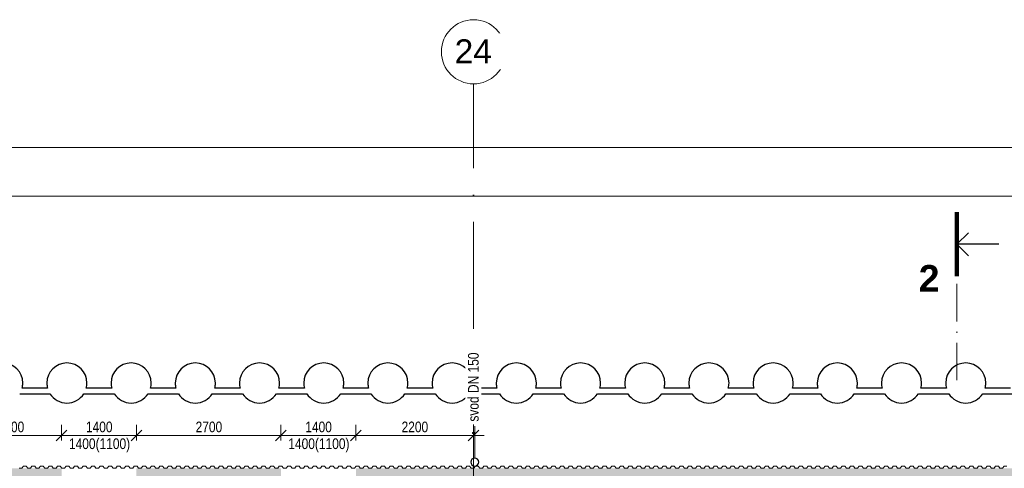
# Model space of a CAD drawing. Header units: millimetres. Extents: x 198345 to 441227, y -23587 to 80066.
# Tile 21 of 79: x 257157 to 275561, y 70535 to 78925. Entities that reach past the tile are written whole.
import ezdxf

# ---------------------------------------------------------------- set-up
doc = ezdxf.new("R2010")
doc.units = ezdxf.units.MM
for name, pattern in [('IMPORT-HP_01_CER_B', [800, 500, -100, 100, -100]), ('Čerchovaná 20mm', [3000, 2000, -500, 0, -500]), ('Čerchovaná řez', [1100, 700, -200, 0, -200])]:
    doc.linetypes.add(name, pattern=pattern)
for name, color, linetype, lineweight in [('CA_IMPORTY18', 8, 'Continuous', 9), ('CA_KOTY', 3, 'Continuous', 9), ('CA_KOTY-100', 3, 'Continuous', 9), ('CA_OSY', 5, 'Continuous', 9), ('CA_POHHRA18', 9, 'Continuous', 9), ('CA_REZY', 1, 'Continuous', 25), ('CA_REZYZNACKY', 1, 'Continuous', 9), ('CA_SRAFY', 9, 'Continuous', 25), ('CA_TEXT35', 62, 'Continuous', 9), ('CA_ZAKLADY5', 1, 'Continuous', 25), ('Popisky sloupů', 250, 'Continuous', 9)]:
    doc.layers.add(name, color=color, linetype=linetype, lineweight=lineweight)
doc.styles.add('Arial', font='arial.ttf', dxfattribs={"height": 10})
doc.styles.add('Arial_2', font='arial.ttf', dxfattribs={"height": 450})
doc.styles.add('Arial_4', font='arial.ttf', dxfattribs={"width": 0.8, "height": 200})
doc.styles.add('Arial_5', font='arial.ttf', dxfattribs={"width": 0.8, "height": 2})
doc.styles.add('Arial_B', font='arialbd.ttf', dxfattribs={"height": 500})
doc.dimstyles.new('CS_Průběžná_-_2_0_mm__stavařská_čárka__výška_otvoru_MASKA_OFF', dxfattribs={"dimscale": 304.8, "dimtxt": 204.05188, "dimasz": 0.656168, "dimexe": 0.656168, "dimexo": 1.64042, "dimgap": 0, "dimtad": 1, "dimdec": 0, "dimrnd": 5, "dimzin": 0, "dimdsep": 46, "dimtxsty": 'Arial_4', "dimblk1": 'OBLIQUE', "dimblk2": 'OBLIQUE', "dimsah": 1, "dimcen": 0.09, "dimdle": 0.656168, "dimazin": 0, "dimtfac": 1, "dimtdec": 4, "dimtix": 1, "dimtmove": 0, "dimatfit": 3, "dimfxl": 1, "dimtvp": 1, "dimtolj": 1, "dimtzin": 0, "dimarcsym": 2})
doc.dimstyles.new('HP_Přímá_-_2_mm_Ariel_1-100', dxfattribs={"dimscale": 304.8, "dimtxt": 204.05188, "dimasz": 0.656168, "dimexe": 0.328084, "dimexo": 0.0625, "dimgap": 0.164042, "dimtad": 1, "dimdec": 0, "dimzin": 0, "dimdsep": 46, "dimtxsty": 'Arial_4', "dimblk1": 'OBLIQUE', "dimblk2": 'OBLIQUE', "dimsah": 1, "dimcen": 0.09, "dimazin": 0, "dimtfac": 1, "dimtdec": 4, "dimtix": 1, "dimtmove": 0, "dimatfit": 3, "dimfxl": 0.984252, "dimfxlon": 1, "dimtvp": 1, "dimtolj": 1, "dimtzin": 0, "dimarcsym": 2})

# ---------------------------------------------------------------- blocks, each defined once
blk = doc.blocks.new('ocelová kce final - 11542_003_OK-HALA_TaO-2_ET_AciS_2025-05-29_upr_dwg-2597525-PŮDORYS 1_NP -vestavek V9')
at = {"layer": 'CA_IMPORTY18', "color": 57}
for p, q in [((265651, 71202), (265629, 71202)), ((265629, 71188), (265651, 71188))]:
    blk.add_line(p, q, dxfattribs=at)
at = {"layer": 'CA_IMPORTY18', "color": 57, "linetype": 'IMPORT-HP_01_CER_B'}
for p, q in [((265640, 70722), (265640, 71185)), ((265640, 70535), (265640, 70581))]:
    blk.add_line(p, q, dxfattribs=at)
at = {"layer": 'CA_IMPORTY18', "color": 57}
for centre, start, end in [((265629, 71195), 90, 270), ((265651, 71195), 270, 90)]:
    blk.add_arc(centre, 7.5, start, end, dxfattribs=at)
at = {"layer": 'CA_IMPORTY18', "color": 7, "linetype": 'IMPORT-HP_01_CER_B', "insert": (265632, 71201), "char_height": 10, "width": 18.61, "attachment_point": 1, "line_spacing_factor": 0.941778, "style": 'Arial'}
blk.add_mtext('24', dxfattribs=at)
blk = doc.blocks.new('ocelová kce final - ocelová kce final-2597615-PŮDORYS 1_NP -vestavek V9')
blk.add_blockref('ocelová kce final - 11542_003_OK-HALA_TaO-2_ET_AciS_2025-05-29_upr_dwg-2597525-PŮDORYS 1_NP -vestavek V9', (0, 0))
blk = doc.blocks.new('Opakovaný detail - 40-V4-PŮDORYS 1_NP -vestavek V9')
at = {"layer": 'CA_POHHRA18'}
for p, q in [((-30766, 211), (-30715, 211)), ((-30715, 211), (-30686, 250)), ((-30686, 250), (-30661, 250)), ((-30661, 250), (-30636, 250)), ((-30636, 250), (-30607, 211)), ((-30607, 211), (-30556, 211)), ((-30556, 211), (-30527, 250)), ((-30527, 250), (-30501, 250)), ((-30502, 250), (-30476, 250)), ((-30476, 250), (-30447, 211)), ((-30447, 211), (-30396, 211)), ((-30396, 211), (-30367, 250)), ((-30367, 250), (-30342, 250)), ((-30342, 250), (-30317, 250)), ((-30317, 250), (-30288, 211)), ((-30288, 211), (-30237, 211)), ((-30237, 211), (-30208, 250)), ((-30208, 250), (-30182, 250)), ((-30183, 250), (-30157, 250)), ((-30157, 250), (-30128, 211)), ((-30128, 211), (-30077, 211)), ((-30077, 211), (-30048, 250)), ((-30048, 250), (-30023, 250)), ((-30024, 250), (-29998, 250)), ((-29998, 250), (-29969, 211)), ((-29969, 211), (-29918, 211)), ((-29918, 211), (-29889, 250)), ((-29889, 250), (-29864, 250)), ((-29864, 250), (-29839, 250)), ((-29839, 250), (-29810, 211)), ((-29810, 211), (-29759, 211)), ((-29759, 211), (-29730, 250)), ((-29730, 250), (-29704, 250)), ((-29705, 250), (-29679, 250)), ((-29679, 250), (-29650, 211)), ((-29650, 211), (-29599, 211)), ((-29599, 211), (-29570, 250)), ((-29570, 250), (-29545, 250)), ((-29545, 250), (-29520, 250)), ((-29520, 250), (-29491, 211)), ((-29491, 211), (-29440, 211)), ((-29440, 211), (-29411, 250)), ((-29411, 250), (-29385, 250)), ((-29386, 250), (-29360, 250)), ((-29360, 250), (-29331, 211)), ((-29331, 211), (-29280, 211)), ((-29280, 211), (-29251, 250)), ((-29251, 250), (-29226, 250)), ((-29227, 250), (-29201, 250)), ((-29201, 250), (-29172, 211)), ((-29172, 211), (-29121, 211)), ((-29121, 211), (-29092, 250)), ((-29092, 250), (-29067, 250)), ((-29067, 250), (-29042, 250)), ((-29042, 250), (-29013, 211)), ((-29013, 211), (-28962, 211)), ((-28962, 211), (-28933, 250)), ((-28933, 250), (-28907, 250)), ((-28908, 250), (-28882, 250)), ((-28882, 250), (-28853, 211)), ((-28853, 211), (-28802, 211)), ((-28802, 211), (-28773, 250)), ((-28773, 250), (-28748, 250)), ((-28748, 250), (-28723, 250)), ((-28723, 250), (-28694, 211)), ((-28694, 211), (-28643, 211)), ((-28643, 211), (-28614, 250)), ((-28614, 250), (-28588, 250)), ((-28589, 250), (-28564, 250)), ((-28564, 250), (-28535, 211)), ((-28535, 211), (-28484, 211)), ((-28484, 211), (-28455, 250)), ((-28455, 250), (-28429, 250)), ((-28430, 250), (-28404, 250)), ((-28404, 250), (-28375, 211)), ((-28375, 211), (-28324, 211)), ((-28324, 211), (-28295, 250)), ((-28295, 250), (-28270, 250)), ((-28270, 250), (-28245, 250)), ((-28245, 250), (-28216, 211)), ((-28216, 211), (-28165, 211)), ((-28165, 211), (-28136, 250)), ((-28136, 250), (-28110, 250)), ((-28111, 250), (-28085, 250)), ((-28085, 250), (-28056, 211)), ((-28056, 211), (-28005, 211)), ((-28005, 211), (-27976, 250)), ((-27976, 250), (-27951, 250)), ((-27951, 250), (-27926, 250)), ((-27926, 250), (-27897, 211)), ((-27897, 211), (-27846, 211)), ((-27846, 211), (-27817, 250)), ((-27817, 250), (-27791, 250)), ((-27792, 250), (-27767, 250)), ((-27767, 250), (-27738, 211)), ((-27738, 211), (-27687, 211)), ((-27687, 211), (-27658, 250)), ((-27658, 250), (-27632, 250)), ((-27633, 250), (-27607, 250)), ((-27607, 250), (-27578, 211)), ((-27578, 211), (-27527, 211)), ((-27527, 211), (-27498, 250)), ((-27498, 250), (-27473, 250)), ((-27473, 250), (-27448, 250)), ((-27448, 250), (-27419, 211)), ((-27419, 211), (-27368, 211)), ((-27368, 211), (-27339, 250)), ((-27339, 250), (-27313, 250)), ((-27314, 250), (-27288, 250)), ((-27288, 250), (-27259, 211)), ((-27259, 211), (-27208, 211)), ((-27208, 211), (-27179, 250)), ((-27179, 250), (-27154, 250)), ((-27154, 250), (-27129, 250)), ((-27129, 250), (-27100, 211)), ((-27100, 211), (-27049, 211)), ((-27049, 211), (-27020, 250)), ((-27020, 250), (-26994, 250)), ((-26995, 250), (-26970, 250)), ((-26970, 250), (-26941, 211)), ((-26941, 211), (-26890, 211)), ((-26890, 211), (-26861, 250)), ((-26861, 250), (-26835, 250)), ((-26836, 250), (-26810, 250)), ((-26810, 250), (-26781, 211)), ((-26781, 211), (-26730, 211)), ((-26730, 211), (-26701, 250)), ((-26701, 250), (-26676, 250)), ((-26676, 250), (-26651, 250)), ((-26651, 250), (-26622, 211)), ((-26622, 211), (-26571, 211)), ((-26571, 211), (-26542, 250)), ((-26542, 250), (-26516, 250)), ((-26517, 250), (-26491, 250)), ((-26491, 250), (-26462, 211)), ((-26462, 211), (-26411, 211)), ((-26411, 211), (-26382, 250)), ((-26382, 250), (-26357, 250)), ((-26357, 250), (-26332, 250)), ((-26332, 250), (-26303, 211)), ((-26303, 211), (-26252, 211)), ((-26252, 211), (-26223, 250)), ((-26223, 250), (-26197, 250)), ((-26198, 250), (-26173, 250)), ((-26173, 250), (-26144, 211)), ((-26144, 211), (-26093, 211)), ((-26093, 211), (-26064, 250)), ((-26064, 250), (-26038, 250)), ((-26039, 250), (-26013, 250)), ((-26013, 250), (-25984, 211)), ((-25984, 211), (-25933, 211)), ((-25933, 211), (-25904, 250)), ((-25904, 250), (-25879, 250)), ((-25879, 250), (-25854, 250)), ((-25854, 250), (-25825, 211)), ((-25825, 211), (-25774, 211)), ((-25774, 211), (-25745, 250)), ((-25745, 250), (-25719, 250)), ((-25720, 250), (-25694, 250)), ((-25694, 250), (-25665, 211)), ((-25665, 211), (-25614, 211)), ((-25614, 211), (-25585, 250)), ((-25585, 250), (-25560, 250)), ((-25561, 250), (-25535, 250)), ((-25535, 250), (-25506, 211)), ((-25506, 211), (-25455, 211)), ((-25455, 211), (-25426, 250)), ((-25426, 250), (-25401, 250)), ((-25401, 250), (-25376, 250)), ((-25376, 250), (-25347, 211)), ((-25347, 211), (-25296, 211)), ((-25296, 211), (-25267, 250)), ((-25267, 250), (-25241, 250)), ((-25242, 250), (-25216, 250)), ((-25216, 250), (-25187, 211)), ((-25187, 211), (-25136, 211)), ((-25136, 211), (-25107, 250)), ((-25107, 250), (-25082, 250)), ((-25082, 250), (-25057, 250)), ((-25057, 250), (-25028, 211)), ((-25028, 211), (-24977, 211)), ((-24977, 211), (-24948, 250)), ((-24948, 250), (-24922, 250)), ((-24923, 250), (-24897, 250)), ((-24897, 250), (-24868, 211)), ((-24868, 211), (-24817, 211)), ((-24817, 211), (-24788, 250)), ((-24788, 250), (-24763, 250)), ((-24764, 250), (-24738, 250)), ((-24738, 250), (-24709, 211)), ((-24709, 211), (-24658, 211)), ((-24658, 211), (-24629, 250)), ((-24629, 250), (-24604, 250)), ((-24604, 250), (-24579, 250)), ((-24579, 250), (-24550, 211)), ((-24550, 211), (-24499, 211)), ((-24499, 211), (-24470, 250)), ((-24470, 250), (-24444, 250)), ((-24445, 250), (-24419, 250)), ((-24419, 250), (-24390, 211)), ((-24390, 211), (-24339, 211)), ((-24339, 211), (-24310, 250)), ((-24310, 250), (-24285, 250)), ((-24285, 250), (-24260, 250)), ((-24260, 250), (-24231, 211)), ((-24231, 211), (-24180, 211)), ((-24180, 211), (-24151, 250)), ((-24151, 250), (-24125, 250)), ((-24126, 250), (-24100, 250)), ((-24100, 250), (-24071, 211)), ((-24071, 211), (-24020, 211)), ((-24020, 211), (-23991, 250)), ((-23991, 250), (-23966, 250)), ((-23967, 250), (-23941, 250)), ((-23941, 250), (-23912, 211)), ((-23912, 211), (-23861, 211)), ((-23861, 211), (-23832, 250)), ((-23832, 250), (-23807, 250)), ((-23807, 250), (-23782, 250)), ((-23782, 250), (-23753, 211)), ((-23753, 211), (-23702, 211)), ((-23702, 211), (-23673, 250)), ((-23673, 250), (-23647, 250)), ((-23648, 250), (-23622, 250)), ((-23622, 250), (-23593, 211)), ((-23593, 211), (-23542, 211)), ((-23542, 211), (-23513, 250)), ((-23513, 250), (-23488, 250)), ((-23488, 250), (-23463, 250)), ((-23463, 250), (-23434, 211)), ((-23434, 211), (-23383, 211)), ((-23383, 211), (-23354, 250)), ((-23354, 250), (-23328, 250)), ((-23329, 250), (-23303, 250)), ((-23303, 250), (-23274, 211)), ((-23274, 211), (-23223, 211)), ((-23223, 211), (-23194, 250)), ((-23194, 250), (-23169, 250)), ((-23170, 250), (-23144, 250)), ((-23144, 250), (-23115, 211)), ((-23115, 211), (-23064, 211)), ((-23064, 211), (-23035, 250)), ((-23035, 250), (-23010, 250)), ((-23010, 250), (-22985, 250)), ((-22985, 250), (-22956, 211)), ((-22956, 211), (-22905, 211)), ((-22905, 211), (-22876, 250)), ((-22876, 250), (-22850, 250)), ((-22851, 250), (-22825, 250)), ((-22825, 250), (-22796, 211)), ((-22796, 211), (-22745, 211)), ((-22745, 211), (-22716, 250)), ((-22716, 250), (-22691, 250)), ((-22691, 250), (-22666, 250)), ((-22666, 250), (-22637, 211)), ((-22637, 211), (-22586, 211)), ((-22586, 211), (-22557, 250)), ((-22557, 250), (-22531, 250)), ((-22532, 250), (-22506, 250)), ((-22506, 250), (-22477, 211)), ((-22477, 211), (-22426, 211)), ((-22426, 211), (-22397, 250)), ((-22397, 250), (-22372, 250)), ((-22373, 250), (-22347, 250)), ((-22347, 250), (-22318, 211)), ((-22318, 211), (-22267, 211)), ((-22267, 211), (-22238, 250)), ((-22238, 250), (-22213, 250)), ((-22213, 250), (-22188, 250)), ((-22188, 250), (-22159, 211)), ((-22159, 211), (-22108, 211)), ((-22108, 211), (-22079, 250)), ((-22079, 250), (-22053, 250)), ((-22054, 250), (-22028, 250)), ((-22028, 250), (-21999, 211)), ((-21999, 211), (-21948, 211)), ((-21948, 211), (-21919, 250)), ((-21919, 250), (-21894, 250)), ((-21894, 250), (-21869, 250)), ((-21869, 250), (-21840, 211)), ((-21840, 211), (-21789, 211)), ((-21789, 211), (-21760, 250)), ((-21760, 250), (-21734, 250)), ((-21735, 250), (-21710, 250)), ((-21710, 250), (-21681, 211)), ((-21681, 211), (-21630, 211)), ((-21630, 211), (-21601, 250)), ((-21601, 250), (-21575, 250)), ((-21576, 250), (-21550, 250)), ((-21550, 250), (-21521, 211)), ((-21521, 211), (-21470, 211)), ((-21470, 211), (-21441, 250)), ((-21441, 250), (-21416, 250)), ((-21416, 250), (-21391, 250)), ((-21391, 250), (-21362, 211)), ((-21362, 211), (-21311, 211)), ((-21311, 211), (-21282, 250)), ((-21282, 250), (-21256, 250)), ((-21257, 250), (-21231, 250)), ((-21231, 250), (-21202, 211)), ((-21202, 211), (-21151, 211)), ((-21151, 211), (-21122, 250)), ((-21122, 250), (-21097, 250)), ((-21097, 250), (-21072, 250)), ((-21072, 250), (-21043, 211)), ((-21043, 211), (-20992, 211)), ((-20992, 211), (-20963, 250)), ((-20963, 250), (-20937, 250)), ((-20938, 250), (-20913, 250)), ((-20913, 250), (-20884, 211)), ((-20884, 211), (-20833, 211)), ((-20833, 211), (-20804, 250)), ((-20804, 250), (-20778, 250)), ((-20779, 250), (-20753, 250)), ((-20753, 250), (-20724, 211)), ((-20724, 211), (-20673, 211)), ((-20673, 211), (-20644, 250)), ((-20644, 250), (-20619, 250)), ((-20619, 250), (-20594, 250)), ((-20594, 250), (-20565, 211)), ((-20565, 211), (-20514, 211)), ((-20514, 211), (-20485, 250)), ((-20485, 250), (-20459, 250)), ((-20460, 250), (-20434, 250)), ((-20434, 250), (-20405, 211)), ((-20405, 211), (-20354, 211)), ((-20354, 211), (-20325, 250)), ((-20325, 250), (-20300, 250)), ((-20300, 250), (-20275, 250)), ((-20275, 250), (-20246, 211)), ((-20246, 211), (-20195, 211)), ((-20195, 211), (-20166, 250)), ((-20166, 250), (-20140, 250)), ((-20141, 250), (-20116, 250)), ((-20116, 250), (-20087, 211)), ((-20087, 211), (-20036, 211)), ((-20036, 211), (-20007, 250)), ((-20007, 250), (-19981, 250)), ((-19982, 250), (-19956, 250)), ((-19956, 250), (-19927, 211)), ((-19927, 211), (-19876, 211)), ((-19876, 211), (-19847, 250)), ((-19847, 250), (-19822, 250)), ((-19822, 250), (-19797, 250)), ((-19797, 250), (-19768, 211)), ((-19768, 211), (-19717, 211)), ((-19717, 211), (-19688, 250)), ((-19688, 250), (-19662, 250)), ((-19663, 250), (-19637, 250)), ((-19637, 250), (-19608, 211)), ((-19608, 211), (-19557, 211)), ((-19557, 211), (-19528, 250)), ((-19528, 250), (-19503, 250)), ((-19503, 250), (-19478, 250)), ((-19478, 250), (-19449, 211)), ((-19449, 211), (-19398, 211)), ((-19398, 211), (-19369, 250)), ((-19369, 250), (-19343, 250)), ((-19344, 250), (-19319, 250)), ((-19319, 250), (-19290, 211)), ((-19290, 211), (-19239, 211)), ((-19239, 211), (-19210, 250)), ((-19210, 250), (-19184, 250)), ((-19185, 250), (-19159, 250)), ((-19159, 250), (-19130, 211)), ((-19130, 211), (-19079, 211)), ((-19079, 211), (-19050, 250)), ((-19050, 250), (-19025, 250)), ((-19025, 250), (-19000, 250)), ((-19000, 250), (-18971, 211)), ((-18971, 211), (-18920, 211)), ((-18920, 211), (-18891, 250)), ((-18891, 250), (-18865, 250)), ((-18866, 250), (-18840, 250)), ((-18840, 250), (-18811, 211)), ((-18811, 211), (-18760, 211)), ((-18760, 211), (-18731, 250)), ((-18731, 250), (-18706, 250)), ((-18707, 250), (-18681, 250)), ((-18681, 250), (-18652, 211)), ((-18652, 211), (-18601, 211)), ((-18601, 211), (-18572, 250)), ((-18572, 250), (-18547, 250)), ((-18547, 250), (-18522, 250)), ((-18522, 250), (-18493, 211)), ((-18493, 211), (-18442, 211)), ((-18442, 211), (-18413, 250)), ((-18413, 250), (-18387, 250)), ((-18388, 250), (-18362, 250)), ((-18362, 250), (-18333, 211)), ((-18333, 211), (-18282, 211)), ((-18282, 211), (-18253, 250)), ((-18253, 250), (-18228, 250)), ((-18228, 250), (-18203, 250)), ((-18203, 250), (-18174, 211)), ((-18174, 211), (-18123, 211)), ((-18123, 211), (-18094, 250)), ((-18094, 250), (-18068, 250)), ((-18069, 250), (-18043, 250)), ((-18043, 250), (-18014, 211)), ((-18014, 211), (-17963, 211)), ((-17963, 211), (-17934, 250)), ((-17934, 250), (-17909, 250)), ((-17910, 250), (-17884, 250)), ((-17884, 250), (-17855, 211)), ((-17855, 211), (-17804, 211)), ((-17804, 211), (-17775, 250)), ((-17775, 250), (-17750, 250)), ((-17750, 250), (-17725, 250)), ((-17725, 250), (-17696, 211)), ((-17696, 211), (-17645, 211)), ((-17645, 211), (-17616, 250)), ((-17616, 250), (-17590, 250)), ((-17591, 250), (-17565, 250)), ((-17565, 250), (-17536, 211)), ((-17536, 211), (-17485, 211)), ((-17485, 211), (-17456, 250)), ((-17456, 250), (-17431, 250)), ((-17431, 250), (-17406, 250)), ((-17406, 250), (-17377, 211)), ((-17377, 211), (-17326, 211)), ((-17326, 211), (-17297, 250)), ((-17297, 250), (-17271, 250)), ((-17272, 250), (-17246, 250)), ((-17246, 250), (-17217, 211)), ((-17217, 211), (-17166, 211)), ((-17166, 211), (-17137, 250)), ((-17137, 250), (-17112, 250)), ((-17113, 250), (-17087, 250)), ((-17087, 250), (-17058, 211)), ((-17058, 211), (-17007, 211)), ((-17007, 211), (-16978, 250)), ((-16978, 250), (-16953, 250)), ((-16953, 250), (-16928, 250)), ((-16928, 250), (-16899, 211)), ((-16899, 211), (-16848, 211)), ((-16848, 211), (-16819, 250)), ((-16819, 250), (-16793, 250)), ((-16794, 250), (-16768, 250)), ((-16768, 250), (-16739, 211)), ((-16739, 211), (-16688, 211)), ((-16688, 211), (-16659, 250)), ((-16659, 250), (-16634, 250)), ((-16634, 250), (-16609, 250)), ((-16609, 250), (-16580, 211)), ((-16580, 211), (-16529, 211)), ((-16529, 211), (-16500, 250)), ((-16500, 250), (-16474, 250)), ((-16475, 250), (-16449, 250)), ((-16449, 250), (-16420, 211)), ((-16420, 211), (-16369, 211)), ((-16369, 211), (-16340, 250)), ((-16340, 250), (-16315, 250)), ((-16316, 250), (-16290, 250)), ((-16290, 250), (-16261, 211)), ((-16261, 211), (-16210, 211)), ((-16210, 211), (-16181, 250)), ((-16181, 250), (-16156, 250)), ((-16156, 250), (-16131, 250)), ((-16131, 250), (-16102, 211)), ((-16102, 211), (-16051, 211)), ((-16051, 211), (-16022, 250)), ((-16022, 250), (-15996, 250)), ((-15997, 250), (-15971, 250)), ((-15971, 250), (-15942, 211)), ((-15942, 211), (-15891, 211)), ((-15891, 211), (-15862, 250)), ((-15862, 250), (-15837, 250)), ((-15837, 250), (-15812, 250)), ((-15812, 250), (-15783, 211)), ((-15783, 211), (-15732, 211)), ((-15732, 211), (-15703, 250)), ((-15703, 250), (-15677, 250)), ((-15678, 250), (-15652, 250)), ((-15652, 250), (-15623, 211)), ((-15623, 211), (-15572, 211)), ((-15572, 211), (-15543, 250)), ((-15543, 250), (-15518, 250)), ((-15519, 250), (-15493, 250)), ((-15493, 250), (-15464, 211)), ((-15464, 211), (-15413, 211)), ((-15413, 211), (-15384, 250)), ((-15384, 250), (-15359, 250)), ((-15359, 250), (-15334, 250)), ((-15334, 250), (-15305, 211)), ((-15305, 211), (-15254, 211)), ((-15254, 211), (-15225, 250)), ((-15225, 250), (-15199, 250)), ((-15200, 250), (-15174, 250)), ((-15174, 250), (-15145, 211)), ((-15145, 211), (-15094, 211)), ((-15094, 211), (-15065, 250)), ((-15065, 250), (-15040, 250)), ((-15040, 250), (-15015, 250)), ((-15015, 250), (-14986, 211)), ((-14986, 211), (-14935, 211)), ((-14935, 211), (-14906, 250)), ((-14906, 250), (-14880, 250)), ((-14881, 250), (-14856, 250)), ((-14856, 250), (-14827, 211)), ((-14827, 211), (-14776, 211)), ((-14776, 211), (-14747, 250)), ((-14747, 250), (-14721, 250)), ((-14722, 250), (-14696, 250)), ((-14696, 250), (-14667, 211)), ((-14667, 211), (-14616, 211)), ((-14616, 211), (-14587, 250)), ((-14587, 250), (-14562, 250)), ((-14562, 250), (-14537, 250)), ((-14537, 250), (-14508, 211)), ((-14508, 211), (-14457, 211)), ((-14457, 211), (-14428, 250)), ((-14428, 250), (-14402, 250)), ((-14403, 250), (-14377, 250)), ((-14377, 250), (-14348, 211)), ((-14348, 211), (-14297, 211)), ((-14297, 211), (-14268, 250)), ((-14268, 250), (-14243, 250)), ((-14243, 250), (-14218, 250)), ((-14218, 250), (-14189, 211)), ((-14189, 211), (-14138, 211)), ((-14138, 211), (-14109, 250)), ((-14109, 250), (-14083, 250)), ((-14084, 250), (-14059, 250)), ((-14059, 250), (-14030, 211)), ((-14030, 211), (-13979, 211)), ((-13979, 211), (-13950, 250)), ((-13950, 250), (-13924, 250)), ((-13925, 250), (-13899, 250)), ((-13899, 250), (-13870, 211)), ((-13870, 211), (-13819, 211)), ((-13819, 211), (-13790, 250)), ((-13790, 250), (-13765, 250)), ((-13765, 250), (-13740, 250)), ((-13740, 250), (-13711, 211)), ((-13711, 211), (-13660, 211)), ((-13660, 211), (-13631, 250)), ((-13631, 250), (-13605, 250)), ((-13606, 250), (-13580, 250)), ((-13580, 250), (-13551, 211)), ((-13551, 211), (-13500, 211)), ((-13500, 211), (-13471, 250)), ((-13471, 250), (-13446, 250)), ((-13446, 250), (-13421, 250)), ((-13421, 250), (-13392, 211)), ((-13392, 211), (-13341, 211)), ((-13341, 211), (-13312, 250)), ((-13312, 250), (-13286, 250)), ((-13287, 250), (-13262, 250)), ((-13262, 250), (-13233, 211)), ((-13233, 211), (-13182, 211)), ((-13182, 211), (-13153, 250)), ((-13153, 250), (-13127, 250)), ((-13128, 250), (-13102, 250)), ((-13102, 250), (-13073, 211)), ((-13073, 211), (-13022, 211)), ((-13022, 211), (-12993, 250)), ((-12993, 250), (-12968, 250)), ((-12968, 250), (-12943, 250)), ((-12943, 250), (-12914, 211)), ((-12914, 211), (-12863, 211)), ((-12863, 211), (-12834, 250)), ((-12834, 250), (-12808, 250)), ((-12809, 250), (-12783, 250)), ((-12783, 250), (-12754, 211)), ((-12754, 211), (-12703, 211)), ((-12703, 211), (-12674, 250)), ((-12674, 250), (-12649, 250)), ((-12649, 250), (-12624, 250)), ((-12624, 250), (-12595, 211)), ((-12595, 211), (-12544, 211)), ((-12544, 211), (-12515, 250)), ((-12515, 250), (-12489, 250)), ((-12490, 250), (-12465, 250)), ((-12465, 250), (-12436, 211)), ((-12436, 211), (-12385, 211)), ((-12385, 211), (-12356, 250)), ((-12356, 250), (-12330, 250)), ((-12331, 250), (-12305, 250))]:
    blk.add_line(p, q, dxfattribs=at)
blk = doc.blocks.new('Osnova - Bublina osnovy 12mm-4850-PŮDORYS 1_NP -vestavek V9')
at = {"layer": 'CA_TEXT35'}
blk.add_circle((0, 0), 6, dxfattribs=at)
blk = doc.blocks.new('DIMBLOCK1-PŮDORYS 1_NP -vestavek V9')
at = {"layer": 'CA_KOTY-100'}
for p, q in [((204890, 76534), (204990, 76634)), ((204890, 76534), (204890, 76634)), ((289620, 76534), (289720, 76634)), ((289620, 76534), (289620, 76634)), ((204890, 76534), (204790, 76434)), ((204890, 76534), (289620, 76534)), ((204890, 76534), (204890, 76234)), ((289620, 76534), (289520, 76434)), ((289620, 76534), (289620, 76234))]:
    blk.add_line(p, q, dxfattribs=at)
at = {"layer": 'CA_KOTY-100', "color": 0, "insert": (246949, 76844), "char_height": 200, "width": 734.59, "attachment_point": 1, "line_spacing_factor": 0.941778, "style": 'Arial_4'}
blk.add_mtext('84730', dxfattribs=at)
blk = doc.blocks.new('_Oblique')
at = {"color": 0, "linetype": 'ByBlock', "lineweight": -2}
blk.add_line((-0.5, -0.5), (0.5, 0.5), dxfattribs=at)
blk = doc.blocks.new('Rodina1 - Rodina1-1394980-PŮDORYS 1_NP -vestavek V9')
at = {"layer": 'Popisky sloupů', "color": 7, "insert": (0.82, 1.26), "char_height": 2, "width": 16.0979, "attachment_point": 1, "style": 'Arial_5', "bg_fill": 3, "box_fill_scale": 1.25, "bg_fill_color": 256, "bg_fill_true_color": 13158600, "bg_fill_transparency": 0}
blk.add_mtext('svod DN 150', dxfattribs=at)
blk = doc.blocks.new('DIMBLOCK6-PŮDORYS 1_NP -vestavek V9')
at = {"layer": 'CA_KOTY-100'}
for p, q in [((204851, 75623), (204951, 75723)), ((204851, 75623), (204851, 75723)), ((285850, 75623), (285950, 75723)), ((285850, 75623), (285850, 75723)), ((204851, 75623), (204751, 75523)), ((204851, 75623), (285850, 75623)), ((204851, 75623), (204851, 75323)), ((285850, 75623), (285750, 75523)), ((285850, 75623), (285850, 75323))]:
    blk.add_line(p, q, dxfattribs=at)
at = {"layer": 'CA_KOTY-100', "color": 0, "insert": (245044, 75933), "char_height": 200, "width": 734.59, "attachment_point": 1, "line_spacing_factor": 0.941778, "style": 'Arial_4'}
blk.add_mtext('80999', dxfattribs=at)
blk = doc.blocks.new('Řez - HP_rez-422275-PŮDORYS 1_NP -vestavek V9')
at = {"layer": 'CA_REZYZNACKY', "lineweight": 100}
blk.add_line((-12, 0), (0, 0), dxfattribs=at)
at = {"layer": 'CA_REZYZNACKY', "lineweight": 25}
for p, q in [((-6, 0), (-8.15, -2.15)), ((-6, 0), (-3.85, -2.15)), ((-6, -7.82), (-6, 0))]:
    blk.add_line(p, q, dxfattribs=at)
blk = doc.blocks.new('DIMBLOCK61-PŮDORYS 1_NP -vestavek V9')
at = {"layer": 'CA_KOTY-100'}
for p, q in [((256040, 71149), (256040, 71349)), ((256040, 71149), (256140, 71249)), ((257940, 71149), (257940, 71349)), ((257940, 71149), (258040, 71249)), ((256040, 71149), (255940, 71049)), ((256040, 71149), (257940, 71149)), ((256040, 71149), (256040, 71053)), ((257940, 71149), (257840, 71049)), ((257940, 71149), (257940, 71053))]:
    blk.add_line(p, q, dxfattribs=at)
at = {"layer": 'CA_KOTY-100', "color": 0, "insert": (256745, 71409), "char_height": 200, "width": 587.67, "attachment_point": 1, "line_spacing_factor": 0.941778, "style": 'Arial_4'}
blk.add_mtext('1900', dxfattribs=at)
blk = doc.blocks.new('DIMBLOCK62-PŮDORYS 1_NP -vestavek V9')
at = {"layer": 'CA_KOTY-100'}
for p, q in [((257940, 71149), (257940, 71349)), ((257940, 71149), (258040, 71249)), ((259340, 71149), (259340, 71349)), ((259340, 71149), (259440, 71249)), ((257940, 71149), (257840, 71049)), ((257940, 71149), (259340, 71149)), ((257940, 71149), (257940, 71053)), ((259340, 71149), (259240, 71049)), ((259340, 71149), (259340, 71053))]:
    blk.add_line(p, q, dxfattribs=at)
at = {"layer": 'CA_KOTY-100', "color": 0, "char_height": 200, "attachment_point": 1, "line_spacing_factor": 0.941778, "style": 'Arial_4'}
for s, insert, width in [('1400', (258395, 71409), 587.67), ('1400(1100)', (258078, 71095), 1348.63)]:
    blk.add_mtext(s, dxfattribs=dict(at, insert=insert, width=width))
blk = doc.blocks.new('DIMBLOCK63-PŮDORYS 1_NP -vestavek V9')
at = {"layer": 'CA_KOTY-100'}
for p, q in [((259340, 71149), (259340, 71349)), ((259340, 71149), (259440, 71249)), ((262040, 71149), (262040, 71349)), ((262040, 71149), (262140, 71249)), ((259340, 71149), (259240, 71049)), ((259340, 71149), (262040, 71149)), ((259340, 71149), (259340, 71053)), ((262040, 71149), (261940, 71049)), ((262040, 71149), (262040, 71053))]:
    blk.add_line(p, q, dxfattribs=at)
at = {"layer": 'CA_KOTY-100', "color": 0, "insert": (260445, 71409), "char_height": 200, "width": 587.67, "attachment_point": 1, "line_spacing_factor": 0.941778, "style": 'Arial_4'}
blk.add_mtext('2700', dxfattribs=at)
blk = doc.blocks.new('DIMBLOCK64-PŮDORYS 1_NP -vestavek V9')
at = {"layer": 'CA_KOTY-100'}
for p, q in [((262040, 71149), (262040, 71349)), ((262040, 71149), (262140, 71249)), ((263440, 71149), (263440, 71349)), ((263440, 71149), (263540, 71249)), ((262040, 71149), (261940, 71049)), ((262040, 71149), (263440, 71149)), ((262040, 71149), (262040, 71053)), ((263440, 71149), (263340, 71049)), ((263440, 71149), (263440, 71053))]:
    blk.add_line(p, q, dxfattribs=at)
at = {"layer": 'CA_KOTY-100', "color": 0, "char_height": 200, "attachment_point": 1, "line_spacing_factor": 0.941778, "style": 'Arial_4'}
for s, insert, width in [('1400', (262495, 71409), 587.67), ('1400(1100)', (262178, 71095), 1348.63)]:
    blk.add_mtext(s, dxfattribs=dict(at, insert=insert, width=width))
blk = doc.blocks.new('DIMBLOCK65-PŮDORYS 1_NP -vestavek V9')
at = {"layer": 'CA_KOTY-100'}
for p, q in [((263440, 71149), (263440, 71349)), ((263440, 71149), (263540, 71249)), ((265640, 71149), (265640, 71349)), ((265640, 71149), (265740, 71249)), ((263440, 71149), (263340, 71049)), ((263440, 71149), (265840, 71149)), ((263440, 71149), (263440, 71053)), ((265640, 71149), (265540, 71049)), ((265640, 71149), (265640, 70790))]:
    blk.add_line(p, q, dxfattribs=at)
at = {"layer": 'CA_KOTY-100', "color": 0, "insert": (264295, 71409), "char_height": 200, "width": 587.67, "attachment_point": 1, "line_spacing_factor": 0.941778, "style": 'Arial_4'}
blk.add_mtext('2200', dxfattribs=at)

msp = doc.modelspace()

# ---------------------------------------------------------------- hatches: boundary and pattern name
at = {"layer": 'CA_SRAFY', "lineweight": 9}
h = msp.add_hatch(dxfattribs=at)
h.set_pattern_fill('FP_10', color=256, angle=-113.578, style=0, pattern_type=2)
h.set_pattern_definition([(246.422, (247222.89, 70530.14), (4.6e-05, -97.175588), [16.779, -8.852, 44.162, -8.852, -27.382]), (246.422, (247222.89, 70530.14), (4.6e-05, -97.175588), [-78.645, 16.779, -10.603]), (293.578, (247248.335, 70530.14), (42.410543, 0.000105), [16.779, -8.852, 44.162, -8.852, -27.382]), (293.578, (247248.335, 70530.14), (42.410543, 0.000105), [-78.645, 16.779, -10.603]), (180, (247248.335, 70530.14), (-5e-12, -97.175), [25.446, -16.964]), (180, (247227.13, 70442.68), (-5e-12, -97.175), [25.446, -16.964]), (270, (247255.047, 70514.762), (42.411, -2e-12), [8.112, -89.063]), (270, (247233.84, 70466.174), (42.411, -2e-12), [8.112, -89.063]), (270, (247216.177, 70514.762), (42.411, -2e-12), [8.112, -89.063]), (270, (247194.97, 70466.175), (42.411, -2e-12), [8.112, -89.063])])
h.paths.add_polyline_path([(285662, 70335), (285850, 70335), (285850, 70535), (285140, 70535), (285140, 70447.4), (285146.1, 70445.6), (285151.5, 70442.4), (285157.3, 70435.8), (285160.1, 70429.9), (285161.2, 70422.3), (285161.1, 70418.9), (285159.2, 70412.4), (285157.3, 70408.5), (285153.2, 70403.6), (285148.1, 70400), (285140, 70397.4), (285132, 70397.4), (285129.8, 70397.7), (285123.9, 70400), (285118.8, 70403.7), (285112.8, 70412.4), (285112, 70414.1), (285110.8, 70422.3), (285112, 70429.8), (285114.7, 70435.8), (285116.1, 70438), (285120.6, 70442.5), (285126, 70445.6), (285132, 70447.4), (285132, 70535), (284460, 70535), (284460, 70447.4), (284466, 70445.6), (284471.5, 70442.5), (284477.3, 70435.8), (284480.1, 70429.8), (284481.2, 70422.3), (284481, 70418.9), (284479.2, 70412.4), (284477.3, 70408.5), (284473.3, 70403.7), (284468.1, 70400), (284460, 70397.4), (284452, 70397.4), (284449.8, 70397.7), (284443.9, 70400), (284438.8, 70403.6), (284432.8, 70412.4), (284432, 70414.1), (284430.8, 70422.3), (284432, 70429.9), (284434.7, 70435.8), (284436, 70438), (284440.5, 70442.4), (284445.9, 70445.6), (284452, 70447.4), (284452, 70535), (263440, 70535), (263440, 70335), (285300.8, 70335)])
h.paths.add_polyline_path([(286910, 70335), (289620, 70335), (289620, 70535), (286910, 70535), (286910, 70493.6)])
h.paths.add_polyline_path([(253732, 70335), (254640, 70335), (254640, 70535), (253435, 70535), (253435, 70335), (253694, 70335)])
h.paths.add_polyline_path([(261460.2, 70335), (262040, 70335), (262040, 70535), (259340, 70535), (259340, 70335), (260015.3, 70335)])
h.paths.add_polyline_path([(257940, 70335), (257940, 70535), (256040, 70535), (256040, 70335)])
h.paths.add_polyline_path([(245566.5, 70335), (249090, 70335), (249090, 70535), (244990, 70535), (244990, 70335)])
h.paths.add_polyline_path([(243590, 70335), (243590, 70535), (239490, 70535), (239490, 70335), (242676.7, 70335)])
h.paths.add_polyline_path([(250490, 70335), (252375, 70335), (252375, 70535), (250490, 70535)])
h.paths.add_polyline_path([(235632.9, 70335), (238090, 70335), (238090, 70535), (233990, 70535), (233990, 70335), (235452.3, 70335)])
h.paths.add_polyline_path([(226783, 70335), (232590, 70335), (232590, 70535), (204890, 70535), (204890, 70335), (225338.1, 70335)])

# ---------------------------------------------------------------- linework, layer by layer
at = {"layer": 'CA_OSY', "linetype": 'Čerchovaná 20mm'}
msp.add_line((265640, 55144.1), (265640, 77724.5), dxfattribs=at)
at = {"layer": 'CA_REZY'}
for start, end in [(90, 180), (0, 90), (180, 0)]:
    msp.add_arc((265662.5, 70651.2), 75, start, end, dxfattribs=at)
at = {"layer": 'CA_REZYZNACKY', "linetype": 'Čerchovaná řez'}
msp.add_line((274674.6, 72181.9), (274674.6, 74125.3), dxfattribs=at)
at = {"layer": 'CA_ZAKLADY5'}
for p, q in [((257677.8, 72033.1), (257202.3, 72033.1)), ((258877.8, 72033.1), (258402.3, 72033.1)), ((260077.8, 72033.1), (259602.3, 72033.1)), ((261277.8, 72033.1), (260802.3, 72033.1)), ((262477.8, 72033.1), (262002.3, 72033.1)), ((263677.8, 72033.1), (263202.3, 72033.1)), ((264877.8, 72033.1), (264402.3, 72033.1)), ((266077.8, 72033.1), (265602.3, 72033.1)), ((267277.8, 72033.1), (266802.3, 72033.1)), ((268477.8, 72033.1), (268002.3, 72033.1)), ((269677.8, 72033.1), (269202.3, 72033.1)), ((270877.8, 72033.1), (270402.3, 72033.1)), ((272077.8, 72033.1), (271602.3, 72033.1)), ((273277.8, 72033.1), (272802.3, 72033.1)), ((274477.8, 72033.1), (274002.3, 72033.1)), ((275677.8, 72033.1), (275202.3, 72033.1)), ((257157, 71929.5), (257723.1, 71929.5)), ((258357, 71929.5), (258923.1, 71929.5)), ((259557, 71929.5), (260123.1, 71929.5)), ((260757, 71929.5), (261323.1, 71929.5)), ((261957, 71929.5), (262523.1, 71929.5)), ((263157, 71929.5), (263723.1, 71929.5)), ((264357, 71929.5), (264923.1, 71929.5)), ((265557, 71929.5), (266123.1, 71929.5)), ((266757, 71929.5), (267323.1, 71929.5)), ((267957, 71929.5), (268523.1, 71929.5)), ((269157, 71929.5), (269723.1, 71929.5)), ((270357, 71929.5), (270923.1, 71929.5)), ((271557, 71929.5), (272123.1, 71929.5)), ((272757, 71929.5), (273323.1, 71929.5)), ((273957, 71929.5), (274523.1, 71929.5)), ((275157, 71929.5), (275723.1, 71929.5))]:
    msp.add_line(p, q, dxfattribs=at)
for centre, start, end in [((256840, 72129.9), 0, 180), ((258040, 72129.9), 0, 180), ((259240, 72129.9), 0, 180), ((260440, 72129.9), 0, 180), ((261640, 72129.9), 0, 180), ((262840, 72129.9), 0, 180), ((264040, 72129.9), 0, 180), ((265240, 72129.9), 0, 180), ((266440, 72129.9), 0, 180), ((267640, 72129.9), 0, 180), ((268840, 72129.9), 0, 180), ((270040, 72129.9), 0, 180), ((271240, 72129.9), 0, 180), ((272440, 72129.9), 0, 180), ((273640, 72129.9), 0, 180), ((274840, 72129.9), 0, 180), ((256840, 72129.9), 345.03787, 0), ((258040, 72129.9), 180, 194.96213), ((258040, 72129.9), 345.03787, 0), ((259240, 72129.9), 180, 194.96213), ((259240, 72129.9), 345.03787, 0), ((260440, 72129.9), 180, 194.96213), ((260440, 72129.9), 345.03787, 0), ((261640, 72129.9), 180, 194.96213), ((261640, 72129.9), 345.03787, 0), ((262840, 72129.9), 180, 194.96213), ((262840, 72129.9), 345.03787, 0), ((264040, 72129.9), 180, 194.96213), ((264040, 72129.9), 345.03787, 0), ((265240, 72129.9), 180, 194.96213), ((265240, 72129.9), 345.03787, 0), ((266440, 72129.9), 180, 194.96213), ((266440, 72129.9), 345.03787, 0), ((267640, 72129.9), 180, 194.96213), ((267640, 72129.9), 345.03787, 0), ((268840, 72129.9), 180, 194.96213), ((268840, 72129.9), 345.03787, 0), ((270040, 72129.9), 180, 194.96213), ((270040, 72129.9), 345.03787, 0), ((271240, 72129.9), 180, 194.96213), ((271240, 72129.9), 345.03787, 0), ((272440, 72129.9), 180, 194.96213), ((272440, 72129.9), 345.03787, 0), ((273640, 72129.9), 180, 194.96213), ((273640, 72129.9), 345.03787, 0), ((274840, 72129.9), 180, 194.96213), ((274840, 72129.9), 345.03787, 0), ((258040, 72129.9), 212.29547, 327.70453), ((259240, 72129.9), 212.29547, 327.70453), ((260440, 72129.9), 212.29547, 327.70453), ((261640, 72129.9), 212.29547, 327.70453), ((262840, 72129.9), 212.29547, 327.70453), ((264040, 72129.9), 212.29547, 327.70453), ((265240, 72129.9), 212.29547, 327.70453), ((266440, 72129.9), 212.29547, 327.70453), ((267640, 72129.9), 212.29547, 327.70453), ((268840, 72129.9), 212.29547, 327.70453), ((270040, 72129.9), 212.29547, 327.70453), ((271240, 72129.9), 212.29547, 327.70453), ((272440, 72129.9), 212.29547, 327.70453), ((273640, 72129.9), 212.29547, 327.70453), ((274840, 72129.9), 212.29547, 327.70453)]:
    msp.add_arc(centre, 375, start, end, dxfattribs=at)
at = {"layer": 'Popisky sloupů'}
msp.add_line((265662.5, 70726.2), (265662.5, 71326.2), dxfattribs=at)

# ---------------------------------------------------------------- block references
at = {"layer": 'CA_IMPORTY18', "color": 57}
msp.add_blockref('ocelová kce final - ocelová kce final-2597615-PŮDORYS 1_NP -vestavek V9', (0, 0), dxfattribs=at)
at = {"layer": 'CA_POHHRA18', "rotation": 180}
msp.add_blockref('Opakovaný detail - 40-V4-PŮDORYS 1_NP -vestavek V9', (244842.7, 70785.1), dxfattribs=at)
at = {"layer": 'CA_REZYZNACKY', "lineweight": 100, "extrusion": (0, 0, -1), "xscale": 99.99999999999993, "yscale": 99.99999999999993, "zscale": 99.99999999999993, "rotation": 270.0000000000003}
msp.add_blockref('Řez - HP_rez-422275-PŮDORYS 1_NP -vestavek V9', (-274674.6, 74125.3), dxfattribs=at)
at = {"layer": 'CA_TEXT35', "xscale": 99.99999999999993, "yscale": 99.99999999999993, "zscale": 99.99999999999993}
msp.add_blockref('Osnova - Bublina osnovy 12mm-4850-PŮDORYS 1_NP -vestavek V9', (265640, 78324.5), dxfattribs=at)

# ---------------------------------------------------------------- texts
at = {"layer": 'CA_REZYZNACKY', "insert": (273961.5, 74336.3), "char_height": 500, "width": 481.012, "attachment_point": 1, "style": 'Arial_B'}
msp.add_mtext('\\fArial|b1|i0|c238|p34|;2', dxfattribs=at)

# ---------------------------------------------------------------- dimensions: what is measured, and where the dimension line sits
at = {"layer": 'CA_KOTY'}
for base, p1, p2, dimstyle, override, picture, middle in [((289620, 76534.2), (204890, 76234.2), (289620, 76234.2), 'HP_Přímá_-_2_mm_Ariel_1-100', {"dimpost": '<>', "dimfxl": 84729.998951}, 'DIMBLOCK1-PŮDORYS 1_NP -vestavek V9', (247255, 76686.4)), ((285850, 75623), (204851, 75323), (285850, 75323), 'HP_Přímá_-_2_mm_Ariel_1-100', {"dimpost": '<>', "dimfxl": 80998.998951}, 'DIMBLOCK6-PŮDORYS 1_NP -vestavek V9', (245350.5, 75775.1)), ((257940, 71148.9), (256040, 70553.3), (257940, 70553.3), 'CS_Průběžná_-_2_0_mm__stavařská_čárka__výška_otvoru_MASKA_OFF', {"dimpost": '<>', "dimfxl": 1900}, 'DIMBLOCK61-PŮDORYS 1_NP -vestavek V9', (256990, 71251)), ((262040, 71148.9), (259340, 70553.3), (262040, 70553.3), 'CS_Průběžná_-_2_0_mm__stavařská_čárka__výška_otvoru_MASKA_OFF', {"dimpost": '<>', "dimfxl": 2699.905665}, 'DIMBLOCK63-PŮDORYS 1_NP -vestavek V9', (260690, 71251))]:
    dim = msp.add_linear_dim(base=base, p1=p1, p2=p2, dimstyle=dimstyle, override=override, dxfattribs=at)
    dim.commit()
    dim.dimension.update_dxf_attribs({"geometry": picture, "text_midpoint": middle})
for base, p1, p2, picture, middle in [((259340, 71148.9), (257940, 70553.3), (259340, 70553.3), 'DIMBLOCK62-PŮDORYS 1_NP -vestavek V9', (258640, 71148.9)), ((263440, 71148.9), (262040, 70553.3), (263440, 70553.3), 'DIMBLOCK64-PŮDORYS 1_NP -vestavek V9', (262740, 71148.9))]:
    dim = msp.add_linear_dim(base=base, p1=p1, p2=p2, text='<>\\X1400(1100)', dimstyle='CS_Průběžná_-_2_0_mm__stavařská_čárka__výška_otvoru_MASKA_OFF', override={"dimpost": '<>', "dimfxl": 1400}, dxfattribs=at)
    dim.commit()
    dim.dimension.update_dxf_attribs({"geometry": picture, "text_midpoint": middle})

# ---------------------------------------------------------------- next in the draw order: block references
at = {"layer": 'Popisky sloupů', "xscale": 99.99999999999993, "yscale": 99.99999999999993, "zscale": 99.99999999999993, "rotation": 89.99999999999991}
msp.add_blockref('Rodina1 - Rodina1-1394980-PŮDORYS 1_NP -vestavek V9', (265662.5, 71326.2), dxfattribs=at)

# ---------------------------------------------------------------- next in the draw order: texts
at = {"layer": 'CA_TEXT35', "insert": (265285.9, 78557.1), "char_height": 450, "width": 849.789, "attachment_point": 1, "style": 'Arial_2', "bg_fill": 3, "box_fill_scale": 1.25, "bg_fill_color": 256, "bg_fill_true_color": 13158600, "bg_fill_transparency": 0}
msp.add_mtext('24', dxfattribs=at)

# ---------------------------------------------------------------- next in the draw order: dimensions: what is measured, and where the dimension line sits
at = {"layer": 'CA_KOTY'}
dim = msp.add_linear_dim(base=(265640, 71148.9), p1=(263440, 70553.3), p2=(265640, 71290.3), dimstyle='CS_Průběžná_-_2_0_mm__stavařská_čárka__výška_otvoru_MASKA_OFF', override={"dimpost": '<>', "dimfxl": 2320.250813}, dxfattribs=at)
dim.commit()
dim.dimension.update_dxf_attribs({"geometry": 'DIMBLOCK65-PŮDORYS 1_NP -vestavek V9', "text_midpoint": (264540, 71251)})

doc.saveas('drawing.dxf')
